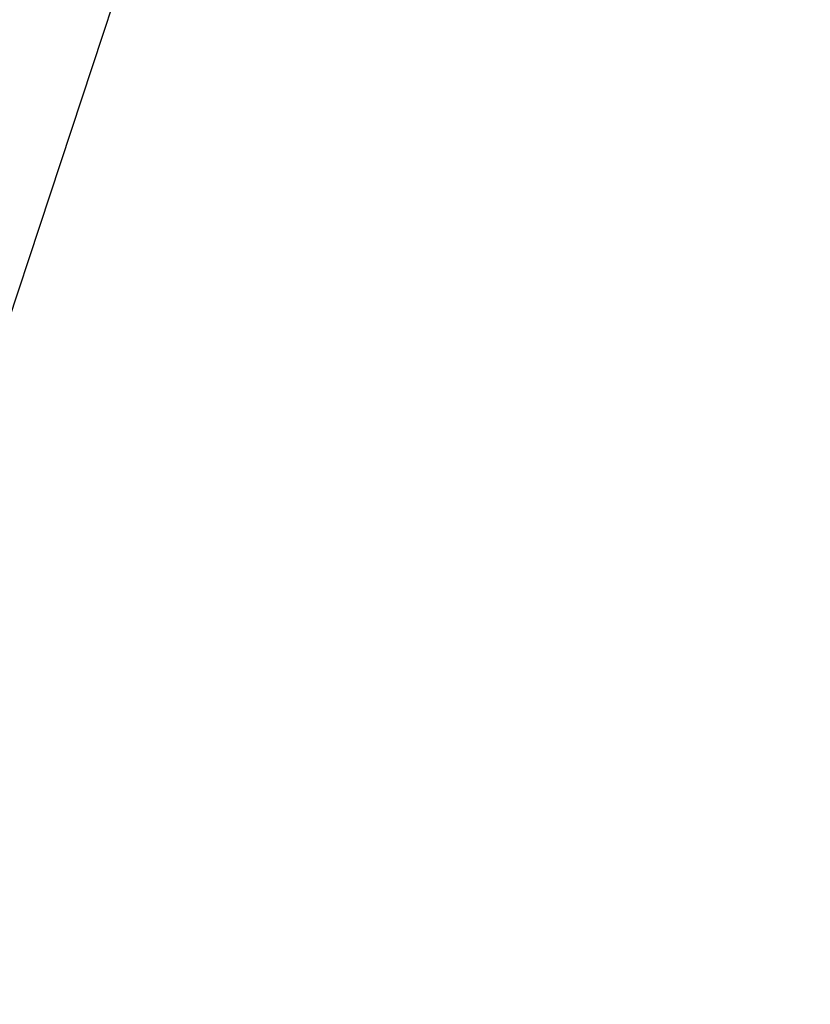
# Model space of a CAD drawing. Header units: millimetres. Extents: x 22 to 177, y -71 to 54.
# Tile 179 of 256: x 66.672 to 67.02, y -44.426 to -43.993. Entities that reach past the tile are written whole.
import ezdxf

# ---------------------------------------------------------------- set-up
doc = ezdxf.new("R2010")
doc.units = ezdxf.units.MM
doc.header["$LTSCALE"] = 25.4
doc.layers.get('0').update_dxf_attribs({"true_color": 0xff5454})

# ---------------------------------------------------------------- blocks, each defined once
blk = doc.blocks.new('PROFILE-IRIS-LED-20W-9004-9005-9006-9007.STL#2')
at = {"color": 18, "true_color": 0x000000}
mesh = blk.add_polyface(dxfattribs=at)
corners = [(22.89416, 27.34895, 114.67992), (66.84479, -42.0995, 7.41928), (65.34772, -47.00182, 10.30242), (24.39123, 32.25127, 111.79677)]
mesh.append_faces([[corners[k] for k in face] for face in [(0, 1, 2), (1, 0, 3)]], dxfattribs={"vtx0": -1, "color": 18})
mesh = blk.add_polyface(dxfattribs=at)
corners = [(64.33968, -53.41608, 30.40148), (28.72912, 10.07403, 128.06516), (66.99258, -56.93843, 33.98956), (26.07622, 13.59638, 124.47707)]
mesh.append_faces([[corners[k] for k in face] for face in [(0, 1, 2), (1, 0, 3)]], dxfattribs={"vtx0": -1, "color": 18})
mesh = blk.add_polyface(dxfattribs=at)
corners = [(66.75116, -9.13652, 122.47717), (99.59687, -68.48167, 39.53326), (68.00888, -9.196, 121.90345)]
mesh.append_faces([[corners[k] for k in face] for face in [(0, 1, 2)]], dxfattribs={"color": 18})
mesh = blk.add_polyface(dxfattribs=at)
corners = [(68.10092, -39.78296, 11.08796), (66.0237, -43.46492, 15.11218), (66.56986, -44.42145, 13.76935), (67.55476, -38.82642, 12.43079)]
mesh.append_faces([[corners[k] for k in face] for face in [(0, 1, 2), (1, 0, 3)]], dxfattribs={"vtx0": -1, "color": 18})
mesh = blk.add_polyface(dxfattribs=at)
corners = [(66.70053, -40.67903, 18.82046), (65.72905, -44.35427, 22.79786), (66.15565, -45.1014, 21.74901), (66.27393, -39.9319, 19.86932)]
mesh.append_faces([[corners[k] for k in face] for face in [(0, 1, 2), (1, 0, 3)]], dxfattribs={"vtx0": -1, "color": 18})
mesh = blk.add_polyface(dxfattribs=at)
corners = [(66.73012, -41.49675, 17.50181), (65.71004, -45.18584, 21.62792), (66.17521, -46.00051, 20.48425), (66.26495, -40.68208, 18.64548)]
mesh.append_faces([[corners[k] for k in face] for face in [(0, 1, 2), (1, 0, 3)]], dxfattribs={"vtx0": -1, "color": 18})
mesh = blk.add_polyface(dxfattribs=at)
corners = [(66.21216, -43.96862, 22.71965), (66.26052, -47.53445, 26.99311), (66.6772, -48.2642, 25.96865), (65.79548, -43.23886, 23.74411)]
mesh.append_faces([[corners[k] for k in face] for face in [(0, 1, 2), (1, 0, 3)]], dxfattribs={"vtx0": -1, "color": 18})

msp = doc.modelspace()

# ---------------------------------------------------------------- block references
at = {"color": 0}
msp.add_blockref('PROFILE-IRIS-LED-20W-9004-9005-9006-9007.STL#2', (0, 0), dxfattribs=at)

doc.saveas('drawing.dxf')
